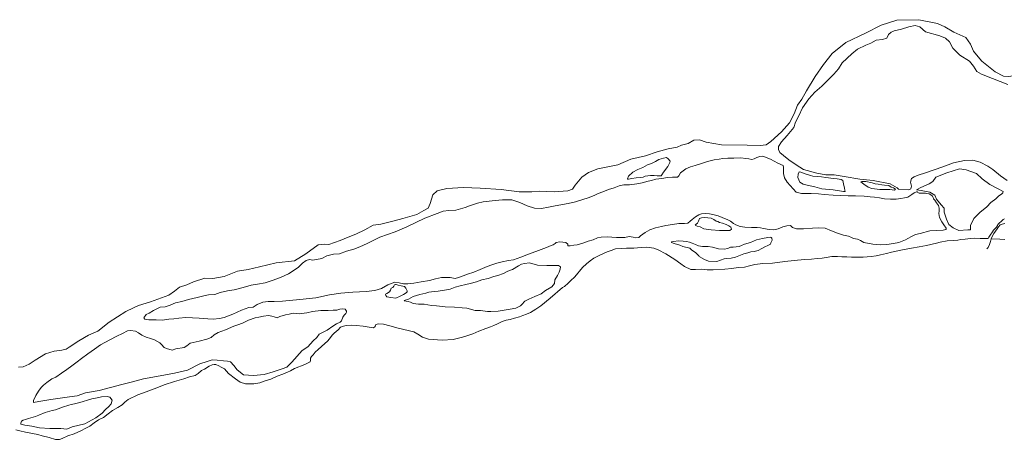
# Model space of a CAD drawing. Header units: metres. Extents: x 347609 to 404409, y 8548087 to 8605413.
# Tile 4 of 49: x 358786 to 360057, y 8550116 to 8550658. Entities that reach past the tile are written whole.
import ezdxf

# ---------------------------------------------------------------- set-up
doc = ezdxf.new("R2010")
doc.units = ezdxf.units.M
doc.layers.add('01. RIO', color=7, linetype='Continuous', lineweight=5, true_color=0x2776bb)

# ---------------------------------------------------------------- blocks, each defined once
blk = doc.blocks.new('REIORORI')
at = {"layer": '01. RIO', "color": 152, "lineweight": 15, "true_color": 0x2776bb, "flags": 128}
for points in [[(360007.2, 8550635.3), (359991.8, 8550642.2), (359980.3, 8550649), (359970.7, 8550653.4), (359946.8, 8550658.2), (359918.3, 8550657.5), (359898, 8550651.1), (359877.6, 8550640.8), (359852.4, 8550628.8), (359834.9, 8550614.6), (359823.4, 8550600.1), (359812.9, 8550585), (359801.8, 8550566.4), (359795.4, 8550555.4), (359789.9, 8550547.6), (359785.8, 8550536.6), (359779.5, 8550525), (359769.4, 8550513.1), (359755.4, 8550500.9), (359749.7, 8550496.3), (359741.6, 8550495.6), (359725.1, 8550496.1), (359691.8, 8550496.6), (359672.1, 8550500), (359663.4, 8550502.8), (359656.3, 8550502.5), (359648.9, 8550498.4), (359640.2, 8550495.9), (359634.5, 8550493.6), (359623, 8550491.5), (359608.9, 8550487.5), (359593.7, 8550482.5), (359574.7, 8550477.9), (359558.1, 8550470.6), (359542.8, 8550467.8), (359532.2, 8550465.3), (359520, 8550460.9), (359511.5, 8550454.7), (359502.8, 8550444.6), (359499.4, 8550439.4), (359493.6, 8550436.9), (359475.7, 8550435.7), (359456.8, 8550436.6), (359447.2, 8550435.6), (359430.6, 8550435.9), (359407.3, 8550438.6), (359380.4, 8550440.5), (359358.8, 8550441.2), (359337.1, 8550440), (359324.7, 8550437.2), (359319.4, 8550432), (359315.7, 8550420.9), (359313.2, 8550414.5), (359307.4, 8550411.7), (359298.4, 8550406.6), (359280.4, 8550401.5), (359269.4, 8550398.5), (359252.1, 8550394.2), (359242, 8550392.6), (359231.4, 8550386.8), (359219.9, 8550381.3), (359209.9, 8550377.1), (359199.4, 8550372.9), (359184.9, 8550367.8), (359179.7, 8550368.1), (359171.3, 8550367.2), (359155.3, 8550355.6), (359140.6, 8550346.5), (359117.2, 8550344.2), (359095.6, 8550339.1), (359080.7, 8550335.4), (359067, 8550333.3), (359049.8, 8550326.3), (359035.2, 8550324), (359024.8, 8550324.2), (359010.2, 8550319.5), (359001.6, 8550315.6), (358992.1, 8550312.6), (358985.8, 8550307.5), (358978.4, 8550302.1), (358954.9, 8550293.8), (358939.4, 8550288.9), (358932.7, 8550286.1), (358922.9, 8550281), (358901.5, 8550267.3), (358886.6, 8550255.7), (358874.8, 8550250.6), (358862.2, 8550243.3), (358849.6, 8550235), (358846.1, 8550232.4), (358840.2, 8550231.1), (358830.6, 8550229.8), (358819.3, 8550226.4), (358806, 8550218.2), (358798, 8550213.1), (358790.6, 8550209.8), (358784.5, 8550209.4)], [(360060.8, 8550450.4), (360052, 8550456.5), (360042.1, 8550464.7), (360035.5, 8550469), (360025.8, 8550474), (360016.2, 8550476.7), (360005.7, 8550476.3), (359991.3, 8550473.1), (359977.8, 8550468), (359966.3, 8550464.1), (359955, 8550460.4), (359945.7, 8550457.4), (359940.4, 8550455.3), (359937.1, 8550453.2), (359936, 8550448.4), (359937.2, 8550443.1), (359936.1, 8550439.5), (359933.9, 8550438.4), (359920.5, 8550439.1), (359918.8, 8550441.1), (359909.5, 8550446), (359887.7, 8550450.4), (359870.6, 8550452.3), (359850.3, 8550455.5), (359837.5, 8550457.7), (359826.5, 8550457.7), (359815, 8550459.7), (359797.6, 8550464.6), (359788.1, 8550470.7), (359778.6, 8550477.3), (359771.7, 8550482.7), (359767, 8550486.4), (359765.3, 8550490.4), (359765.6, 8550494.5), (359769.3, 8550500.5), (359776.8, 8550508.6), (359785.1, 8550519), (359787.3, 8550525.8), (359791.9, 8550534.1), (359796.3, 8550544.2), (359804.8, 8550556.1), (359812.3, 8550564.4), (359821.2, 8550572.2), (359836.7, 8550587.9), (359842.8, 8550594.8), (359847.5, 8550602.6), (359860.2, 8550614.2), (359867.3, 8550620), (359878, 8550625.2), (359884.7, 8550627.9), (359891.7, 8550631.6), (359899.6, 8550632.6), (359905.1, 8550634.2), (359907.6, 8550639.2), (359910.7, 8550641.9), (359913, 8550643.1), (359914.9, 8550643.7), (359924.1, 8550645.9), (359933.8, 8550648.8), (359941.8, 8550650.8), (359948.1, 8550649.1), (359955.2, 8550642.3), (359973.6, 8550637.4), (359980.9, 8550634.5), (359986, 8550629.4), (359990.4, 8550621.2), (359999.6, 8550612.2), (360011.9, 8550604.7), (360017, 8550598.1), (360021.4, 8550591.1), (360027.7, 8550587.7), (360041.5, 8550582.4), (360061.4, 8550574.4)], [(360017.3, 8550617.6), (360013.1, 8550626.7), (360007.2, 8550635.3)], [(360135.5, 8550599.9), (360127.3, 8550599.7), (360119.9, 8550595.8), (360114, 8550590.3), (360107.1, 8550588.2), (360096.7, 8550586.2), (360081.6, 8550586.2), (360072.6, 8550586.4), (360063, 8550584.6), (360056.1, 8550585.2), (360045.3, 8550590.7), (360028, 8550604.8), (360020.9, 8550612.8), (360017.3, 8550617.6)], [(360057.7, 8550374), (360051.1, 8550374.7), (360040.1, 8550375.1), (360040.2, 8550376.5), (360043.4, 8550381.9), (360047.7, 8550387.8), (360049.5, 8550390.5), (360051.8, 8550393), (360054, 8550394.2), (360057.6, 8550394.8)], [(360057.2, 8550401), (360055.6, 8550399.9), (360052.7, 8550397.3), (360050.8, 8550395.8), (360048.7, 8550393.7), (360048, 8550392.4), (360046.8, 8550390.2), (360045, 8550388.4), (360043.2, 8550386.1), (360041.9, 8550384.2), (360038.7, 8550379.9), (360037, 8550377.2), (360036.1, 8550375.5), (360034.6, 8550375.4), (360025.8, 8550375.6), (360018.5, 8550376.1), (360013.2, 8550375.3), (360006.6, 8550374.6), (360000.9, 8550374), (359996.9, 8550373.4), (359991, 8550373.1), (359983.1, 8550372.3), (359974.2, 8550370.6), (359969.4, 8550369.4), (359956.5, 8550366.3), (359946.9, 8550364.8), (359937.2, 8550362.8), (359923.5, 8550360.4), (359911.5, 8550358), (359904.9, 8550356.1), (359897, 8550354.2), (359891.5, 8550353.1), (359884.9, 8550352.1), (359874.6, 8550351.3), (359867.5, 8550351.4), (359859.8, 8550351.3), (359853.8, 8550351.7), (359847.3, 8550351.9), (359841.4, 8550352.1), (359834.5, 8550352.1), (359826.8, 8550351), (359821.9, 8550350.2), (359815.5, 8550349.6), (359807.9, 8550348.8), (359799.2, 8550348.3), (359785.8, 8550347.2), (359773.6, 8550345.8), (359757.9, 8550343.8), (359745.3, 8550343.2), (359735, 8550341.7), (359727.9, 8550340), (359721.6, 8550338.6), (359713.4, 8550338.1), (359705.3, 8550336.9), (359696.3, 8550335.9), (359681.1, 8550334.8), (359673.5, 8550335), (359665.7, 8550335.9), (359658.4, 8550335.5), (359652.4, 8550335.6), (359644.1, 8550339.2), (359639.2, 8550342.9), (359631.5, 8550348.4), (359619.8, 8550355.6), (359610.2, 8550361), (359604.7, 8550362.8), (359595.5, 8550364.3), (359588.3, 8550363.7), (359578.8, 8550363.1), (359569.2, 8550363), (359562.7, 8550362.7), (359554.9, 8550362.1), (359549.4, 8550360.2), (359544.2, 8550358.4), (359534.8, 8550354), (359527.1, 8550349.9), (359522.5, 8550346.5), (359517.8, 8550342.7), (359512.3, 8550338.1), (359502.4, 8550325.8), (359496.9, 8550320.7), (359494, 8550317.9), (359489.1, 8550313.5), (359486.6, 8550312), (359470.5, 8550298.4), (359458.5, 8550288.3), (359452.2, 8550284.3), (359445.1, 8550279.9), (359440, 8550277.6), (359435.6, 8550275.8), (359431.1, 8550274.5), (359424.7, 8550272.4), (359419.1, 8550270.9), (359413.9, 8550270.1), (359408.9, 8550268.4), (359402.8, 8550265.3), (359397.9, 8550262.9), (359393.7, 8550261.2), (359387.6, 8550259.2), (359378.7, 8550255.6), (359370.9, 8550252.4), (359364.4, 8550250.1), (359357.6, 8550248), (359345.5, 8550245), (359331.4, 8550244.2), (359313.8, 8550245.3), (359306, 8550248.1), (359299.9, 8550251.9), (359294.6, 8550254.9), (359274.5, 8550259.8), (359263.9, 8550262.5), (359255.5, 8550264.8), (359248.7, 8550265.1), (359245.4, 8550264), (359244.7, 8550261.6), (359242.7, 8550260.2), (359239.5, 8550260.6), (359229.1, 8550262.2), (359220.1, 8550263.1), (359213.8, 8550263.6), (359207.4, 8550263.1), (359204, 8550262.1), (359200.2, 8550260.8), (359197.1, 8550257.6), (359191.8, 8550253.1), (359189.2, 8550250.8), (359187.3, 8550247.4), (359183.5, 8550243.2), (359175.6, 8550236.1), (359171.1, 8550232.2), (359167.5, 8550228.5), (359164.8, 8550225.4), (359162.8, 8550223.2), (359161.5, 8550220.8), (359161.2, 8550218.1), (359160.8, 8550216.1), (359153.8, 8550212.5), (359140.7, 8550207.7), (359135.5, 8550204.7), (359131.5, 8550202.9), (359125.6, 8550200.3), (359118.4, 8550197.6), (359110.2, 8550193.8), (359102.9, 8550191.6), (359095.9, 8550189.2), (359088.2, 8550187.9), (359077.2, 8550187.9), (359070.3, 8550189.8), (359064.4, 8550194.2), (359055.5, 8550201.2), (359050.3, 8550206.9), (359046.1, 8550209.2), (359042.8, 8550211.1), (359039.2, 8550212.6), (359037.1, 8550212.8), (359034.4, 8550212.3), (359030.3, 8550210.6), (359024.3, 8550206.8), (359020.7, 8550205), (359016.2, 8550201.2), (359012.3, 8550198.7), (359005.1, 8550196.6), (358997.7, 8550194.4), (358985.8, 8550190.7), (358972.5, 8550186.4), (358962.9, 8550182.6), (358949.2, 8550177.2), (358938.4, 8550173.6), (358925.8, 8550167.6), (358921.6, 8550163.9), (358918.1, 8550160.8), (358912.6, 8550157.1), (358905.5, 8550153.2), (358900.1, 8550148.9), (358894.1, 8550144.4), (358887.7, 8550141.1), (358881.9, 8550137.2), (358876.3, 8550133.2), (358870.4, 8550130.2), (358865.7, 8550127.5), (358856.4, 8550123.3), (358848.2, 8550120.5), (358840.6, 8550117), (358837.2, 8550116), (358832, 8550116), (358823.8, 8550118.4), (358815, 8550120.6), (358809.5, 8550122.1), (358793.6, 8550125.1), (358786.1, 8550127), (358781.1, 8550128.3)], [(360040.1, 8550375.1), (360039, 8550371.7), (360037.8, 8550367.6), (360036, 8550363.9), (360034.3, 8550362)]]:
    blk.add_lwpolyline(points, dxfattribs=at)
for points in [[(359982, 8550388.7), (359979, 8550393.3), (359976.4, 8550397), (359973.1, 8550402.5), (359972.6, 8550407.7), (359972.7, 8550411.2), (359972.9, 8550414.7), (359971.9, 8550418), (359969.5, 8550421.6), (359967.3, 8550424.9), (359965.4, 8550426.8), (359965, 8550428.6), (359964.2, 8550430.4), (359962.1, 8550431.9), (359959.8, 8550433.1), (359957.1, 8550433.8), (359955.1, 8550433.9), (359952, 8550433.9), (359948.8, 8550433.9), (359946.9, 8550434.1), (359945.4, 8550435), (359944.9, 8550435.9), (359943.5, 8550436), (359940.4, 8550434.6), (359937.7, 8550432.5), (359934.8, 8550430.6), (359932.3, 8550429), (359928.3, 8550427.9), (359923.5, 8550427), (359917.2, 8550426.5), (359909.9, 8550426.3), (359902.1, 8550426.6), (359896, 8550427.9), (359889.3, 8550428.9), (359883.7, 8550429.4), (359876, 8550430.4), (359864.9, 8550430.8), (359855.2, 8550430.8), (359845.9, 8550431.1), (359836, 8550431.5), (359824.3, 8550432.3), (359816.9, 8550433), (359807.8, 8550433.6), (359795.1, 8550433.6), (359788.4, 8550435.5), (359784.2, 8550439.5), (359776.8, 8550448.1), (359773.2, 8550453.9), (359772.1, 8550459.6), (359772, 8550467.7), (359771.3, 8550470), (359764.6, 8550472.9), (359755.2, 8550477.8), (359747.2, 8550481.2), (359744.8, 8550482), (359741.3, 8550481.3), (359737.6, 8550480.2), (359734.2, 8550478.3), (359731, 8550477.7), (359727, 8550478.3), (359723.4, 8550478.8), (359716.7, 8550479.5), (359707.8, 8550479.4), (359700.2, 8550479.3), (359693.7, 8550478.7), (359688.9, 8550477.8), (359682.4, 8550477.1), (359673.6, 8550475), (359664.7, 8550471.8), (359657.7, 8550470), (359651.9, 8550468.3), (359645.7, 8550465.7), (359638.8, 8550460.5), (359637, 8550456.6), (359635.1, 8550454.9), (359628.7, 8550454.8), (359622.1, 8550454.2), (359614.7, 8550452.9), (359607.3, 8550452.1), (359601.3, 8550450.3), (359597.3, 8550449.7), (359589.5, 8550447.5), (359582.5, 8550446.2), (359573.3, 8550444.9), (359565.9, 8550444.8), (359559.7, 8550443.5), (359553.1, 8550440.8), (359546.2, 8550438.9), (359538.6, 8550436), (359532.6, 8550433.8), (359527.7, 8550431), (359519.6, 8550428.1), (359513, 8550425.8), (359503.6, 8550423), (359494, 8550420.8), (359477.3, 8550417.9), (359468.5, 8550416.1), (359459.4, 8550414.3), (359450.4, 8550414.6), (359440.9, 8550417.6), (359431.7, 8550421.8), (359421.3, 8550425.4), (359409, 8550425.5), (359399.5, 8550424.8), (359384.3, 8550423), (359376.8, 8550421.2), (359366.5, 8550417.7), (359360.9, 8550415.5), (359349.1, 8550412.1), (359339.7, 8550411.8), (359332.4, 8550410.9), (359324.7, 8550408), (359308.8, 8550401.6), (359285.8, 8550390.6), (359270.5, 8550384.1), (359251, 8550377.2), (359234.3, 8550369.1), (359224.9, 8550364.6), (359217.2, 8550361.6), (359207.7, 8550359), (359198.7, 8550355.7), (359191.1, 8550355.1), (359182.5, 8550353.3), (359175.8, 8550349.6), (359164.2, 8550347.4), (359159.9, 8550348.4), (359155.7, 8550347.2), (359150.9, 8550343.7), (359145.6, 8550337.9), (359132.7, 8550329.9), (359123.5, 8550325.5), (359113.2, 8550321.7), (359102.7, 8550318.2), (359092.9, 8550316.5), (359084.9, 8550315.2), (359074.5, 8550312.2), (359062.9, 8550309.2), (359054.2, 8550307.9), (359044.6, 8550305.7), (359037.7, 8550303.3), (359029.6, 8550302.5), (359023.5, 8550301.4), (359015.2, 8550299.4), (359003.7, 8550296.6), (358995.2, 8550294.1), (358987.1, 8550292.2), (358980.3, 8550289.5), (358973.5, 8550287.4), (358967.4, 8550286.7), (358958.6, 8550282.3), (358952.9, 8550279.2), (358949.2, 8550277.2), (358946.2, 8550273), (358947.3, 8550271.2), (358952.7, 8550270.5), (358961.9, 8550270.4), (358970, 8550269.9), (358978.4, 8550271.1), (358985, 8550271.7), (358991.2, 8550272.7), (359000.5, 8550273.4), (359008.9, 8550273.1), (359017.6, 8550272.5), (359028.6, 8550271.8), (359035.6, 8550271.3), (359043.7, 8550272.3), (359049.7, 8550273.6), (359061, 8550277.6), (359072.3, 8550283.1), (359081.6, 8550286.2), (359087.5, 8550286.8), (359092.6, 8550290.2), (359099.8, 8550293.3), (359106.7, 8550294.1), (359114.2, 8550294.1), (359125.2, 8550294.7), (359147.4, 8550296.7), (359168.3, 8550298.8), (359185.7, 8550302.8), (359200.5, 8550305), (359216, 8550306.2), (359233.3, 8550307.2), (359244.4, 8550308.2), (359253.1, 8550310.8), (359261, 8550315.7), (359266.8, 8550317.8), (359270, 8550318.9), (359275.9, 8550318.3), (359281.5, 8550316.8), (359287.1, 8550317.1), (359294.9, 8550318), (359304, 8550319.6), (359314.9, 8550321.2), (359322.7, 8550323.3), (359330.3, 8550324.9), (359341.5, 8550325.2), (359348, 8550323.7), (359352.5, 8550324.9), (359358.4, 8550327.3), (359363.9, 8550329.2), (359372, 8550332.1), (359380.3, 8550335.5), (359389.5, 8550339.2), (359395.6, 8550341.3), (359402, 8550343.8), (359408.7, 8550345.5), (359416.7, 8550346.9), (359423.5, 8550348), (359432.8, 8550351.4), (359442.9, 8550355.1), (359455.8, 8550359.9), (359465.9, 8550363.9), (359472, 8550366.3), (359474.6, 8550367.4), (359477.2, 8550369.1), (359478.3, 8550370.5), (359483.1, 8550371.4), (359491, 8550370.5), (359493.5, 8550368.2), (359493.7, 8550366.2), (359496.3, 8550366.1), (359501.2, 8550366.7), (359505.5, 8550367.5), (359512.7, 8550369.4), (359519.9, 8550372), (359526, 8550373.6), (359532, 8550376.4), (359536.7, 8550377.4), (359544.9, 8550377.6), (359550.3, 8550377.4), (359556.4, 8550376.9), (359561.3, 8550377), (359566.9, 8550377), (359572.7, 8550378), (359577.9, 8550377.3), (359580.7, 8550376.5), (359585.1, 8550376.7), (359587.3, 8550379), (359593.5, 8550383.1), (359599.4, 8550386.7), (359606.6, 8550389.2), (359614.4, 8550391.1), (359620.2, 8550392.2), (359628.4, 8550393.6), (359637, 8550394.7), (359644.1, 8550394.9), (359648.2, 8550395.5), (359651.4, 8550397.9), (359654.2, 8550400.2), (359658.1, 8550403.6), (359662.7, 8550406.2), (359666.2, 8550407.4), (359670.6, 8550407.6), (359676.2, 8550407.3), (359680.5, 8550406.7), (359687.5, 8550404.7), (359692.9, 8550402.8), (359699.9, 8550399.5), (359703.6, 8550397.7), (359707.4, 8550394.8), (359710.5, 8550393.2), (359716.1, 8550391.2), (359721.8, 8550390.1), (359730.8, 8550389.5), (359737.9, 8550389.6), (359742.1, 8550389.2), (359746.1, 8550388.5), (359753.4, 8550387), (359759.3, 8550386.7), (359765, 8550388), (359771.1, 8550390.4), (359776.2, 8550391.8), (359781.1, 8550392.1), (359783.7, 8550389.5), (359788.7, 8550388), (359797.9, 8550388), (359809.4, 8550388.8), (359817.6, 8550389.4), (359825.6, 8550388.9), (359833.7, 8550385.4), (359841.8, 8550382.6), (359849.3, 8550379.8), (359856, 8550378.4), (359859.9, 8550377), (359862.1, 8550375.3), (359867.3, 8550374.8), (359871.3, 8550372.9), (359875.7, 8550370.3), (359887.2, 8550368), (359897.4, 8550367.4), (359905.4, 8550367.6), (359913.7, 8550369.2), (359920.6, 8550370.2), (359929.5, 8550373.8), (359932.2, 8550375.7), (359937.3, 8550378.2), (359942.3, 8550380.6), (359948.5, 8550382.1), (359960.6, 8550385.2), (359969.6, 8550386), (359978.1, 8550386.4), (359981.3, 8550387), (359981.8, 8550387.4), (359982, 8550387.8)], [(359570.5, 8550452.4), (359572, 8550456.1), (359577.4, 8550461), (359583.9, 8550464.6), (359590.3, 8550467.4), (359596.5, 8550470.5), (359601.6, 8550472.5), (359606.6, 8550475.1), (359610.9, 8550477.5), (359617.1, 8550479.4), (359620.7, 8550480), (359623, 8550478.5), (359625.4, 8550475.6), (359625, 8550473.6), (359622.6, 8550468.7), (359617.2, 8550461.1), (359614.8, 8550457.8), (359613.8, 8550456.6), (359608.9, 8550456.6), (359604.9, 8550457), (359600.3, 8550457.1), (359593.4, 8550456), (359590.9, 8550454.6), (359586.7, 8550454.4), (359581.7, 8550453.9), (359576, 8550452.8), (359571.7, 8550452), (359570.7, 8550452.1)], [(359806.9, 8550456.8), (359799.7, 8550459.1), (359794.2, 8550461.3), (359792.1, 8550461.6), (359790.7, 8550458.4), (359790.3, 8550454.1), (359793, 8550448.2), (359797.4, 8550445.5), (359802.5, 8550444.6), (359812.4, 8550442.1), (359821.6, 8550439.5), (359835.9, 8550438.3), (359849.2, 8550436.3), (359851.6, 8550436.3), (359851.2, 8550438), (359850.6, 8550440.4), (359849.5, 8550446), (359848.5, 8550450.5), (359846.5, 8550451.8), (359841, 8550452.4), (359836.6, 8550453.1), (359826.4, 8550454.3), (359821, 8550455.1), (359815.4, 8550455.7), (359809.6, 8550456.2)], [(360055.3, 8550436.3), (360048.9, 8550439.5), (360038.2, 8550445.1), (360028.5, 8550452.7), (360021, 8550459.6), (360007.9, 8550464.3), (359998.9, 8550465.3), (359982.7, 8550460.3), (359968.4, 8550454.8), (359964.6, 8550449.3), (359959.8, 8550446), (359949.1, 8550441.6), (359943.6, 8550438.2), (359949.7, 8550437.6), (359960.6, 8550435.3), (359967.4, 8550431.3), (359969.3, 8550426.2), (359975.3, 8550418.9), (359979.1, 8550414.7), (359979.3, 8550409.6), (359982.3, 8550400.6), (359985.4, 8550393.6), (359991.1, 8550389.2), (359998.3, 8550385.9), (360010, 8550386.6), (360013.4, 8550386.6), (360013.3, 8550392.4), (360017.4, 8550401.3), (360025.5, 8550409.1), (360034.5, 8550416.3), (360039.4, 8550422), (360045.8, 8550426.8), (360049.9, 8550430.7), (360053.2, 8550432.8), (360055.1, 8550434.3)], [(359871.9, 8550448.5), (359875.6, 8550445.8), (359881.1, 8550442), (359885.9, 8550440.2), (359896.3, 8550438.6), (359909, 8550438.6), (359915, 8550438), (359916.6, 8550439.3), (359913.7, 8550440.9), (359910.7, 8550441.8), (359907.7, 8550443.8), (359902.2, 8550444.6), (359898.8, 8550444.8), (359894.1, 8550445.8), (359890.2, 8550446.2), (359886.2, 8550447.4), (359878.3, 8550449.1), (359873.2, 8550449.3)], [(359657.9, 8550392.6), (359660.6, 8550391.6), (359664.4, 8550390.4), (359669.2, 8550388), (359678.4, 8550386.5), (359689.5, 8550385.9), (359698.8, 8550385.9), (359702.5, 8550385.9), (359704.7, 8550387.5), (359703.8, 8550390), (359701.2, 8550391.7), (359697.7, 8550393.5), (359693.1, 8550395.2), (359689.5, 8550396.2), (359687.3, 8550397.5), (359685.1, 8550398.1), (359681.8, 8550399.9), (359678.6, 8550401.7), (359674.1, 8550402.3), (359669.3, 8550402.5), (359666.1, 8550402.1), (359663.4, 8550401.2), (359662.1, 8550397.8), (359660.7, 8550395.5), (359659, 8550394.1), (359658.1, 8550393.3)], [(359627.5, 8550370.5), (359630.6, 8550368.9), (359637.9, 8550366.7), (359642.1, 8550365.1), (359650.9, 8550363), (359653.4, 8550360.4), (359658.4, 8550357.4), (359662.6, 8550352.9), (359663.1, 8550352.3), (359670.1, 8550348.4), (359675, 8550346), (359686, 8550345.6), (359695.2, 8550349.1), (359698.9, 8550349.8), (359704.4, 8550350.1), (359709.9, 8550351.3), (359714.4, 8550353.3), (359720.6, 8550355.6), (359725.7, 8550357), (359729.9, 8550358.1), (359733.9, 8550358.5), (359739.1, 8550360), (359744, 8550362.5), (359747.7, 8550364.6), (359751.5, 8550366.5), (359754.4, 8550367.6), (359755.2, 8550368.3), (359755.5, 8550369.7), (359756.6, 8550371.8), (359757.1, 8550373.4), (359756.7, 8550376.1), (359756.1, 8550376.8), (359755.1, 8550377.2), (359751.6, 8550376.8), (359745, 8550375.5), (359737.1, 8550373.8), (359729.1, 8550370.4), (359721.4, 8550368), (359717.8, 8550366.5), (359714.6, 8550365), (359707, 8550364.4), (359703.4, 8550364.2), (359700.1, 8550362.7), (359695.1, 8550361.5), (359688, 8550362.1), (359680.4, 8550364.1), (359674.5, 8550365), (359667.4, 8550365.2), (359662.3, 8550365.9), (359658.1, 8550367.9), (359654.2, 8550369.5), (359650.5, 8550370.9), (359646.8, 8550371.6), (359642.5, 8550372.2), (359636.9, 8550372.3), (359629.5, 8550371.8), (359627.5, 8550371.2)], [(359282.4, 8550295.6), (359287.8, 8550297.2), (359293.9, 8550300.4), (359302.6, 8550303), (359310.1, 8550304.9), (359313.9, 8550306.3), (359321.1, 8550307), (359325.9, 8550307.4), (359334.3, 8550308.9), (359341.6, 8550310), (359348.1, 8550312.8), (359354.3, 8550314.2), (359361.7, 8550316.1), (359367.3, 8550317.5), (359375.5, 8550319.7), (359382.3, 8550321.9), (359390.6, 8550324), (359397.8, 8550326.5), (359403.2, 8550327.8), (359410.5, 8550330.1), (359415.9, 8550333.2), (359422.2, 8550335.5), (359429.7, 8550340), (359433.5, 8550342.5), (359437.4, 8550343.2), (359444, 8550344.1), (359454.5, 8550340.9), (359466.5, 8550340.6), (359481.3, 8550340.6), (359483.9, 8550339.1), (359483.8, 8550336), (359482.3, 8550331.9), (359480, 8550327.9), (359476.7, 8550322), (359476.3, 8550317.4), (359472.9, 8550313.1), (359464.8, 8550308.2), (359458.9, 8550304.1), (359450.9, 8550300.6), (359443.3, 8550297), (359437.8, 8550294.6), (359434.2, 8550290.2), (359432.2, 8550288.3), (359426.2, 8550285.5), (359418.9, 8550284.2), (359411.1, 8550283), (359403.6, 8550281.8), (359394.2, 8550281.2), (359389.7, 8550281.3), (359380.9, 8550282.5), (359373.9, 8550282.5), (359363.3, 8550285.7), (359356.9, 8550285.8), (359347, 8550286.8), (359335.3, 8550287.4), (359323.9, 8550288.4), (359317.3, 8550289.1), (359307.9, 8550290.5), (359300.8, 8550290.6), (359294, 8550291.7), (359290.2, 8550293.3), (359287.3, 8550294), (359284.9, 8550294.5), (359283, 8550294.8), (359282.5, 8550295.1)], [(359271, 8550316.2), (359269.6, 8550315.7), (359268.8, 8550314.1), (359267.4, 8550312.2), (359265.3, 8550311.3), (359264.6, 8550308.6), (359263.1, 8550306.4), (359259.8, 8550304.6), (359258.1, 8550303.6), (359258.5, 8550301.8), (359260, 8550300), (359264.8, 8550299.3), (359271.6, 8550298.6), (359277.1, 8550300.8), (359281.2, 8550303.1), (359284.6, 8550305.2), (359285.9, 8550306.5), (359286, 8550307.8), (359284.5, 8550311.3), (359282.5, 8550313.5), (359278.2, 8550314.2), (359274.6, 8550315.2), (359272, 8550315.9)], [(359205.9, 8550284), (359203.1, 8550284.5), (359199.3, 8550284.2), (359195.3, 8550283.1), (359190.7, 8550282.9), (359184, 8550282.6), (359174.8, 8550282.4), (359163.9, 8550281.1), (359156.4, 8550279.3), (359146.5, 8550278), (359143.1, 8550278.6), (359139.1, 8550278.9), (359133.8, 8550277.8), (359129.1, 8550276.8), (359121.6, 8550274.7), (359118.3, 8550273.1), (359114.5, 8550274.1), (359111.6, 8550275.3), (359107.2, 8550275.9), (359100.7, 8550275.3), (359094.5, 8550274), (359089.7, 8550272.8), (359081.4, 8550269.9), (359073.7, 8550266), (359067.7, 8550263.8), (359062.3, 8550262.2), (359051.5, 8550257.5), (359042.2, 8550254.1), (359037, 8550251), (359032.9, 8550247.5), (359027.6, 8550245.4), (359017.7, 8550242.9), (359006, 8550240.1), (359001.8, 8550237), (358998.3, 8550234.8), (358987.6, 8550232.8), (358982.9, 8550231.4), (358975.4, 8550233.3), (358972.5, 8550234.7), (358968.9, 8550238.6), (358966.9, 8550240.6), (358959.8, 8550244.6), (358954.6, 8550246.1), (358949.3, 8550247.9), (358943.6, 8550250.4), (358939.2, 8550253.5), (358935.4, 8550255.9), (358928.8, 8550256.6), (358925, 8550256), (358918.7, 8550252.8), (358911.4, 8550249.3), (358902.3, 8550244.4), (358890.3, 8550238.1), (358882.3, 8550232.4), (358874, 8550226.4), (358865.9, 8550220.6), (358859.9, 8550216), (358853.4, 8550211), (358846.7, 8550206.2), (358839.9, 8550201.6), (358832.4, 8550196.4), (358827.4, 8550194), (358821.1, 8550189.5), (358816.8, 8550186), (358813.8, 8550182.8), (358810, 8550178.2), (358806.6, 8550172.5), (358803.7, 8550166.4), (358803.7, 8550163.6), (358810.6, 8550164.9), (358826.1, 8550167.4), (358850.1, 8550171.1), (358860.1, 8550172.4), (358870.8, 8550176.2), (358888.4, 8550179.1), (358917.9, 8550186.7), (358931.4, 8550190.1), (358945.7, 8550194.1), (358971.8, 8550198.9), (358985.8, 8550201.3), (359002.4, 8550205.3), (359018.3, 8550213.6), (359027.9, 8550216.4), (359034.3, 8550218.6), (359040.8, 8550218.4), (359048.8, 8550217.3), (359054, 8550217.1), (359058, 8550216), (359062.2, 8550211.6), (359066.6, 8550205.8), (359074.8, 8550199.5), (359087.8, 8550198.5), (359101.3, 8550199.8), (359113, 8550203.3), (359124.9, 8550207.1), (359130.6, 8550209.4), (359137.1, 8550215.6), (359150.4, 8550230.6), (359157.9, 8550235.4), (359164.9, 8550243.4), (359169.4, 8550247.6), (359172.6, 8550251.8), (359182.9, 8550256.9), (359190.3, 8550262.2), (359194.8, 8550265.2), (359199.5, 8550267.5), (359201.2, 8550269.2), (359203.1, 8550273.7), (359204.8, 8550276.3), (359206.8, 8550278.7), (359207.7, 8550280.3), (359207.7, 8550281.8), (359206.9, 8550283.1)], [(358790.5, 8550140.8), (358788.4, 8550139.4), (358787.2, 8550137.1), (358787.2, 8550135.8), (358792.7, 8550134.2), (358801.7, 8550132.9), (358811.6, 8550130.9), (358825, 8550130), (358839, 8550130), (358846.7, 8550129.3), (358853.6, 8550132.3), (358869.9, 8550136.2), (358884, 8550143.8), (358892.4, 8550149.9), (358896.7, 8550154.7), (358901, 8550158.6), (358904.2, 8550161.8), (358905.1, 8550166.8), (358902.2, 8550170.6), (358898.7, 8550171.4), (358891.3, 8550170.9), (358885.7, 8550169.7), (358879, 8550168.2), (358874.7, 8550167.1), (358866.7, 8550164.5), (358861.7, 8550163), (358856.8, 8550161.8), (358852.4, 8550161), (358849.3, 8550160.1), (358841.1, 8550157.5), (358835.4, 8550155.6), (358832, 8550154.3), (358827.7, 8550153.1), (358818.9, 8550150.8), (358810.8, 8550147.3), (358806.3, 8550145.6), (358797.1, 8550142.8), (358793.3, 8550141.8)]]:
    blk.add_lwpolyline(points, close=True, dxfattribs=at)

msp = doc.modelspace()

# ---------------------------------------------------------------- block references
msp.add_blockref('REIORORI', (0, 0))

doc.saveas('drawing.dxf')
